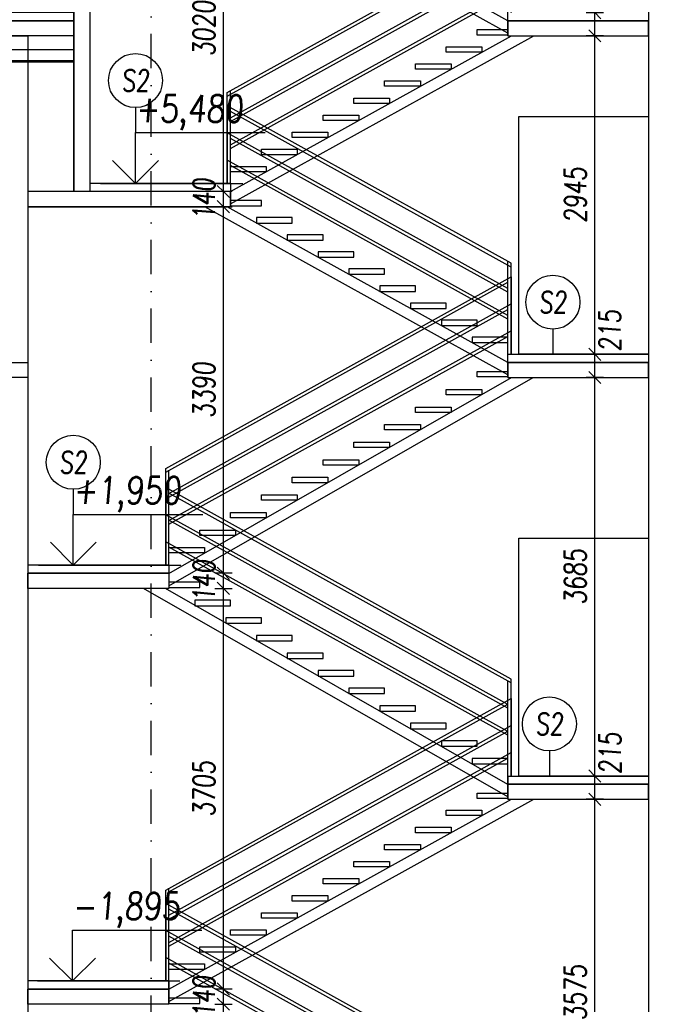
# Model space of a CAD drawing. Header units: millimetres. Extents: x -24606338 to 439687, y 151354 to 480404.
# Tile 55 of 93: x 361623 to 367538, y 185721 to 194826. Entities that reach past the tile are written whole.
import ezdxf
from ezdxf.enums import TextEntityAlignment as Align

# ---------------------------------------------------------------- set-up
doc = ezdxf.new("R2010")
doc.units = ezdxf.units.MM
doc.linetypes.add('ČERCHOVANÁ', pattern=[25.4, 12.7, -6.35, 0, -6.35])
for name, color, linetype in [('DVERE', 4, 'Continuous'), ('KOTY', 7, 'Continuous'), ('NOVÁ INTERIERY', 240, 'Continuous'), ('OSY', 7, 'Continuous'), ('TENKA', 4, 'Continuous'), ('TLUSTA', 2, 'Continuous'), ('ŽB', 3, 'Continuous')]:
    doc.layers.add(name, color=color, linetype=linetype)
doc.styles.add('CS-ROMANS', font='romans.shx', dxfattribs={"width": 0.75, "oblique": 5})
doc.styles.add('CS-ROMANS_100', font='romans.shx', dxfattribs={"width": 0.75, "oblique": 5, "height": 200})
doc.styles.add('ROMANS', font='romans.shx', dxfattribs={"width": 0.75, "oblique": 5, "height": 200})
doc.dimstyles.new('A_KÓTA_100', dxfattribs={"dimtxt": 200, "dimasz": 4, "dimexe": 100, "dimexo": 1500, "dimgap": 80, "dimtad": 1, "dimdec": 0, "dimdsep": 46, "dimtxsty": 'CS-ROMANS_100', "dimblk": 'KOT_CARA20', "dimcen": 90, "dimse1": 1, "dimse2": 1, "dimclrd": 256, "dimclre": 256, "dimclrt": 256, "dimadec": 0, "dimazin": 0, "dimtfac": 1, "dimtdec": 0, "dimtix": 1, "dimtmove": 2, "dimatfit": 3, "dimldrblk": 'OBLIQUE', "dimfxl": 1, "dimfxlon": 1, "dimtolj": 1, "dimarcsym": 0})

# ---------------------------------------------------------------- blocks, each defined once
blk = doc.blocks.new('VÝŠKOVÁ KÓTA 1')
at = {"ltscale": 0.25}
for p, q in [((0, 3.758), (9.586, 3.758)), ((0, 0), (0, 3.758)), ((0, 0), (-1.697, 1.697)), ((0, 0), (1.697, 1.697))]:
    blk.add_line(p, q, dxfattribs=at)
at = {"style": 'ROMANS', "oblique": 5, "width": 0.8}
blk.add_attdef('VÝŠKA', (0, 4.539), '', height=2, dxfattribs=at)
blk = doc.blocks.new('BUDOVA_A_schodiste_rez')
at = {"layer": 'TENKA', "color": 7}
for p, q in [((37.5, 2296.6), (37.5, 1580)), ((2662.5, 841.4), (37.5, 2296.6)), ((2662.5, 807.1), (67.5, 2245.7)), ((2632.5, 608), (37.5, 2046.6)), ((2632.5, 573.7), (67.5, 1995.7)), ((2632.5, 358), (37.5, 1796.6)), ((2632.5, 323.7), (67.5, 1745.7)), ((37.5, -738.6), (2662.5, 716.6)), ((37.5, -772.9), (2632.5, 665.7)), ((2662.5, 716.6), (2662.5, 0)), ((67.5, -972), (2662.5, 466.6)), ((67.5, -1006.3), (2632.5, 415.7)), ((67.5, -1222), (2662.5, 216.6)), ((67.5, -1256.3), (2632.5, 165.7))]:
    blk.add_line(p, q, dxfattribs=at)
for points in [[(67.5, 1580), (67.5, 2280)], [(2632.5, 0), (2632.5, 858)], [(2662.5, 0), (2662.5, 841.4)], [(2632.5, 0), (2632.5, 700)], [(67.5, -1580), (67.5, -722)], [(37.5, -1580), (37.5, -738.6)]]:
    blk.add_lwpolyline(points, dxfattribs=at)
at = {"layer": 'TENKA'}
for points in [[(352.5, 1422), (67.5, 1422), (67.5, 1372), (352.5, 1372)], [(637.5, 1264), (307.4, 1264), (307.4, 1214), (637.5, 1214)], [(922.5, 1106), (592.4, 1106), (592.4, 1056), (922.5, 1056)], [(1207.5, 948), (877.4, 948), (877.4, 898), (1207.5, 898)], [(1492.5, 790), (1162.4, 790), (1162.4, 740), (1492.5, 740)], [(1777.5, 632), (1447.4, 632), (1447.4, 582), (1777.5, 582)], [(2062.5, 474), (1732.4, 474), (1732.4, 424), (2062.5, 424)], [(2347.5, 316), (2017.4, 316), (2017.4, 266), (2347.5, 266)], [(2632.5, 158), (2302.4, 158), (2302.4, 108), (2632.5, 108)], [(2347.5, -158), (2632.5, -158), (2632.5, -208), (2347.5, -208)], [(2062.5, -316), (2392.6, -316), (2392.6, -366), (2062.5, -366)], [(1777.5, -474), (2107.6, -474), (2107.6, -524), (1777.5, -524)], [(1492.5, -632), (1822.6, -632), (1822.6, -682), (1492.5, -682)], [(1207.5, -790), (1537.6, -790), (1537.6, -840), (1207.5, -840)], [(922.5, -948), (1252.6, -948), (1252.6, -998), (922.5, -998)], [(637.5, -1106), (967.6, -1106), (967.6, -1156), (637.5, -1156)], [(352.5, -1264), (682.6, -1264), (682.6, -1314), (352.5, -1314)], [(67.5, -1422), (397.6, -1422), (397.6, -1472), (67.5, -1472)]]:
    blk.add_lwpolyline(points, close=True, dxfattribs=at)
for points in [[(2632.5, -189.3), (-171.2, 1365)], [(2632.5, -75), (35, 1365)], [(67.5, -1655), (2665, -215)], [(67.5, -1769.3), (2871.2, -215)]]:
    blk.add_lwpolyline(points, dxfattribs=at)
blk = doc.blocks.new('KOT_CARA20')
for p, q in [((0, 0), (-14.1, -14.1)), ((0, 20), (0, -20)), ((0, 0), (14.1, 14.1))]:
    blk.add_line(p, q)
blk = doc.blocks.new('*D2764')
at = {"layer": 'Defpoints', "color": 0, "transparency": 16777216}
for p in [(360813.2, 194892.2), (362123.2, 194892.2), (361548.2, 194677.2)]:
    blk.add_point(p, dxfattribs=at)
at = {"layer": 'KOTY', "lineweight": -2, "transparency": 16777216}
blk.add_line((360813.2, 194681.2), (360813.2, 194888.2), dxfattribs=at)
at = {"layer": 'KOTY', "lineweight": -2, "transparency": 16777216, "xscale": 4, "yscale": 4, "zscale": 4}
for p, rotation in [((360813.2, 194892.2), 90), ((360813.2, 194677.2), 270)]:
    blk.add_blockref('KOT_CARA20', p, dxfattribs=dict(at, rotation=rotation))
at = {"layer": 'KOTY', "transparency": 16777216, "insert": (360984.7, 195124.2), "char_height": 200, "attachment_point": 5, "rotation": 90, "style": 'CS-ROMANS_100'}
blk.add_mtext('\\A1;215', dxfattribs=at)
blk = doc.blocks.new('_OBLIQUE')
at = {"color": 0, "linetype": 'ByBlock', "ltscale": 15}
blk.add_line((-0.5, -0.5), (0.5, 0.5), dxfattribs=at)
blk = doc.blocks.new('*D2907')
at = {"layer": 'Defpoints', "color": 0, "transparency": 16777216}
for p in [(366942.4, 187617.2), (367438.2, 187617.2), (367438.2, 184042.2)]:
    blk.add_point(p, dxfattribs=at)
at = {"layer": 'KOTY', "lineweight": -2, "transparency": 16777216}
blk.add_line((366942.4, 184046.2), (366942.4, 187613.2), dxfattribs=at)
at = {"layer": 'KOTY', "lineweight": -2, "transparency": 16777216, "xscale": 4, "yscale": 4, "zscale": 4}
for p, rotation in [((366942.4, 187617.2), 90), ((366942.4, 184042.2), 270)]:
    blk.add_blockref('KOT_CARA20', p, dxfattribs=dict(at, rotation=rotation))
at = {"layer": 'KOTY', "transparency": 16777216, "insert": (366762.4, 185829.7), "char_height": 200, "attachment_point": 5, "rotation": 90, "style": 'CS-ROMANS_100'}
blk.add_mtext('\\A1;3575', dxfattribs=at)
blk = doc.blocks.new('*D2908')
at = {"layer": 'Defpoints', "color": 0, "transparency": 16777216}
for p in [(366942.4, 187832.2), (367438.2, 187832.2), (367438.2, 187617.2)]:
    blk.add_point(p, dxfattribs=at)
at = {"layer": 'KOTY', "lineweight": -2, "transparency": 16777216}
blk.add_line((366942.4, 187621.2), (366942.4, 187828.2), dxfattribs=at)
at = {"layer": 'KOTY', "lineweight": -2, "transparency": 16777216, "xscale": 4, "yscale": 4, "zscale": 4}
for p, rotation in [((366942.4, 187832.2), 90), ((366942.4, 187617.2), 270)]:
    blk.add_blockref('KOT_CARA20', p, dxfattribs=dict(at, rotation=rotation))
at = {"layer": 'KOTY', "transparency": 16777216, "insert": (367083.3, 188042.2), "char_height": 200, "attachment_point": 5, "rotation": 90, "style": 'CS-ROMANS_100'}
blk.add_mtext('\\A1;215', dxfattribs=at)
blk = doc.blocks.new('*D2909')
at = {"layer": 'Defpoints', "color": 0, "transparency": 16777216}
for p in [(366942.4, 191517.2), (367438.2, 191517.2), (367438.2, 187832.2)]:
    blk.add_point(p, dxfattribs=at)
at = {"layer": 'KOTY', "lineweight": -2, "transparency": 16777216}
blk.add_line((366942.4, 187836.2), (366942.4, 191513.2), dxfattribs=at)
at = {"layer": 'KOTY', "lineweight": -2, "transparency": 16777216, "xscale": 4, "yscale": 4, "zscale": 4}
for p, rotation in [((366942.4, 191517.2), 90), ((366942.4, 187832.2), 270)]:
    blk.add_blockref('KOT_CARA20', p, dxfattribs=dict(at, rotation=rotation))
at = {"layer": 'KOTY', "transparency": 16777216, "insert": (366762.4, 189674.7), "char_height": 200, "attachment_point": 5, "rotation": 90, "style": 'CS-ROMANS_100'}
blk.add_mtext('\\A1;3685', dxfattribs=at)
blk = doc.blocks.new('*D2910')
at = {"layer": 'Defpoints', "color": 0, "transparency": 16777216}
for p in [(366942.4, 191732.2), (367438.2, 191732.2), (367438.2, 191517.2)]:
    blk.add_point(p, dxfattribs=at)
at = {"layer": 'KOTY', "lineweight": -2, "transparency": 16777216}
blk.add_line((366942.4, 191521.2), (366942.4, 191728.2), dxfattribs=at)
at = {"layer": 'KOTY', "lineweight": -2, "transparency": 16777216, "xscale": 4, "yscale": 4, "zscale": 4}
for p, rotation in [((366942.4, 191732.2), 90), ((366942.4, 191517.2), 270)]:
    blk.add_blockref('KOT_CARA20', p, dxfattribs=dict(at, rotation=rotation))
at = {"layer": 'KOTY', "transparency": 16777216, "insert": (367080.6, 191950.7), "char_height": 200, "attachment_point": 5, "rotation": 90, "style": 'CS-ROMANS_100'}
blk.add_mtext('\\A1;215', dxfattribs=at)
blk = doc.blocks.new('*D2911')
at = {"layer": 'Defpoints', "color": 0, "transparency": 16777216}
for p in [(366942.4, 194677.2), (367438.2, 194677.2), (367438.2, 191732.2)]:
    blk.add_point(p, dxfattribs=at)
at = {"layer": 'KOTY', "lineweight": -2, "transparency": 16777216}
blk.add_line((366942.4, 191736.2), (366942.4, 194673.2), dxfattribs=at)
at = {"layer": 'KOTY', "lineweight": -2, "transparency": 16777216, "xscale": 4, "yscale": 4, "zscale": 4}
for p, rotation in [((366942.4, 194677.2), 90), ((366942.4, 191732.2), 270)]:
    blk.add_blockref('KOT_CARA20', p, dxfattribs=dict(at, rotation=rotation))
at = {"layer": 'KOTY', "transparency": 16777216, "insert": (366762.4, 193204.7), "char_height": 200, "attachment_point": 5, "rotation": 90, "style": 'CS-ROMANS_100'}
blk.add_mtext('\\A1;2945', dxfattribs=at)
blk = doc.blocks.new('*D2912')
at = {"layer": 'Defpoints', "color": 0, "transparency": 16777216}
for p in [(366942.4, 194892.2), (367438.2, 194892.2), (367438.2, 194677.2)]:
    blk.add_point(p, dxfattribs=at)
at = {"layer": 'KOTY', "lineweight": -2, "transparency": 16777216}
blk.add_line((366942.4, 194681.2), (366942.4, 194888.2), dxfattribs=at)
at = {"layer": 'KOTY', "lineweight": -2, "transparency": 16777216, "xscale": 4, "yscale": 4, "zscale": 4}
for p, rotation in [((366942.4, 194892.2), 90), ((366942.4, 194677.2), 270)]:
    blk.add_blockref('KOT_CARA20', p, dxfattribs=dict(at, rotation=rotation))
at = {"layer": 'KOTY', "transparency": 16777216, "insert": (367089.3, 195100.2), "char_height": 200, "attachment_point": 5, "rotation": 90, "style": 'CS-ROMANS_100'}
blk.add_mtext('\\A1;215', dxfattribs=at)
blk = doc.blocks.new('*D3390')
at = {"layer": 'Defpoints', "color": 0, "transparency": 16777216}
for p in [(362901.2, 185722.2), (363507.3, 185722.2), (363604.9, 182487.2)]:
    blk.add_point(p, dxfattribs=at)
at = {"layer": 'KOTY', "lineweight": -2, "transparency": 16777216}
blk.add_line((363507.3, 182491.2), (363507.3, 185718.2), dxfattribs=at)
at = {"layer": 'KOTY', "lineweight": -2, "transparency": 16777216, "xscale": 4, "yscale": 4, "zscale": 4}
for p, rotation in [((363507.3, 185722.2), 90), ((363507.3, 182487.2), 270)]:
    blk.add_blockref('KOT_CARA20', p, dxfattribs=dict(at, rotation=rotation))
at = {"layer": 'KOTY', "transparency": 16777216, "insert": (363327.3, 184104.7), "char_height": 200, "attachment_point": 5, "rotation": 90, "style": 'CS-ROMANS_100'}
blk.add_mtext('\\A1;3235', dxfattribs=at)
blk = doc.blocks.new('*D3391')
at = {"layer": 'Defpoints', "color": 0, "transparency": 16777216}
for p in [(362838.2, 185862.2), (363507.3, 185862.2), (362901.2, 185722.2)]:
    blk.add_point(p, dxfattribs=at)
at = {"layer": 'KOTY', "lineweight": -2, "transparency": 16777216}
for p, q in [((363507.3, 185866.2), (363507.3, 185870.2)), ((363507.3, 185722.2), (363507.3, 185862.2)), ((363507.3, 185718.2), (363507.3, 185714.2))]:
    blk.add_line(p, q, dxfattribs=at)
at = {"layer": 'KOTY', "lineweight": -2, "transparency": 16777216, "xscale": 4, "yscale": 4, "zscale": 4}
for p, rotation in [((363507.3, 185862.2), 270), ((363507.3, 185722.2), 90)]:
    blk.add_blockref('KOT_CARA20', p, dxfattribs=dict(at, rotation=rotation))
at = {"layer": 'KOTY', "transparency": 16777216, "insert": (363327.3, 185792.2), "char_height": 200, "attachment_point": 5, "rotation": 90, "style": 'CS-ROMANS_100'}
blk.add_mtext('\\A1;140', dxfattribs=at)
blk = doc.blocks.new('*D3392')
at = {"layer": 'Defpoints', "color": 0, "transparency": 16777216}
for p in [(362886.7, 189567.2), (363507.3, 189567.2), (362838.2, 185862.2)]:
    blk.add_point(p, dxfattribs=at)
at = {"layer": 'KOTY', "lineweight": -2, "transparency": 16777216}
blk.add_line((363507.3, 185866.2), (363507.3, 189563.2), dxfattribs=at)
at = {"layer": 'KOTY', "lineweight": -2, "transparency": 16777216, "xscale": 4, "yscale": 4, "zscale": 4}
for p, rotation in [((363507.3, 189567.2), 90), ((363507.3, 185862.2), 270)]:
    blk.add_blockref('KOT_CARA20', p, dxfattribs=dict(at, rotation=rotation))
at = {"layer": 'KOTY', "transparency": 16777216, "insert": (363327.3, 187714.7), "char_height": 200, "attachment_point": 5, "rotation": 90, "style": 'CS-ROMANS_100'}
blk.add_mtext('\\A1;3705', dxfattribs=at)
blk = doc.blocks.new('*D3393')
at = {"layer": 'Defpoints', "color": 0, "transparency": 16777216}
for p in [(362857.9, 189707.2), (363507.3, 189707.2), (362886.7, 189567.2)]:
    blk.add_point(p, dxfattribs=at)
at = {"layer": 'KOTY', "lineweight": -2, "transparency": 16777216}
for p, q in [((363507.3, 189711.2), (363507.3, 189715.2)), ((363507.3, 189567.2), (363507.3, 189707.2)), ((363507.3, 189563.2), (363507.3, 189559.2))]:
    blk.add_line(p, q, dxfattribs=at)
at = {"layer": 'KOTY', "lineweight": -2, "transparency": 16777216, "xscale": 4, "yscale": 4, "zscale": 4}
for p, rotation in [((363507.3, 189707.2), 270), ((363507.3, 189567.2), 90)]:
    blk.add_blockref('KOT_CARA20', p, dxfattribs=dict(at, rotation=rotation))
at = {"layer": 'KOTY', "transparency": 16777216, "insert": (363327.3, 189637.2), "char_height": 200, "attachment_point": 5, "rotation": 90, "style": 'CS-ROMANS_100'}
blk.add_mtext('\\A1;140', dxfattribs=at)
blk = doc.blocks.new('*D3394')
at = {"layer": 'Defpoints', "color": 0, "transparency": 16777216}
for p in [(363192.8, 193097.2), (363507.3, 193097.2), (362857.9, 189707.2)]:
    blk.add_point(p, dxfattribs=at)
at = {"layer": 'KOTY', "lineweight": -2, "transparency": 16777216}
blk.add_line((363507.3, 189711.2), (363507.3, 193093.2), dxfattribs=at)
at = {"layer": 'KOTY', "lineweight": -2, "transparency": 16777216, "xscale": 4, "yscale": 4, "zscale": 4}
for p, rotation in [((363507.3, 193097.2), 90), ((363507.3, 189707.2), 270)]:
    blk.add_blockref('KOT_CARA20', p, dxfattribs=dict(at, rotation=rotation))
at = {"layer": 'KOTY', "transparency": 16777216, "insert": (363327.3, 191402.2), "char_height": 200, "attachment_point": 5, "rotation": 90, "style": 'CS-ROMANS_100'}
blk.add_mtext('\\A1;3390', dxfattribs=at)
blk = doc.blocks.new('*D3395')
at = {"layer": 'Defpoints', "color": 0, "transparency": 16777216}
for p in [(363221.6, 193237.2), (363507.3, 193237.2), (363192.8, 193097.2)]:
    blk.add_point(p, dxfattribs=at)
at = {"layer": 'KOTY', "lineweight": -2, "transparency": 16777216}
for p, q in [((363507.3, 193241.2), (363507.3, 193245.2)), ((363507.3, 193097.2), (363507.3, 193237.2)), ((363507.3, 193093.2), (363507.3, 193089.2))]:
    blk.add_line(p, q, dxfattribs=at)
at = {"layer": 'KOTY', "lineweight": -2, "transparency": 16777216, "xscale": 4, "yscale": 4, "zscale": 4}
for p, rotation in [((363507.3, 193237.2), 270), ((363507.3, 193097.2), 90)]:
    blk.add_blockref('KOT_CARA20', p, dxfattribs=dict(at, rotation=rotation))
at = {"layer": 'KOTY', "transparency": 16777216, "insert": (363327.3, 193167.2), "char_height": 200, "attachment_point": 5, "rotation": 90, "style": 'CS-ROMANS_100'}
blk.add_mtext('\\A1;140', dxfattribs=at)
blk = doc.blocks.new('*D3396')
at = {"layer": 'Defpoints', "color": 0, "transparency": 16777216}
for p in [(363190.4, 196257.2), (363507.3, 196257.2), (363221.6, 193237.2)]:
    blk.add_point(p, dxfattribs=at)
at = {"layer": 'KOTY', "lineweight": -2, "transparency": 16777216}
blk.add_line((363507.3, 193241.2), (363507.3, 196253.2), dxfattribs=at)
at = {"layer": 'KOTY', "lineweight": -2, "transparency": 16777216, "xscale": 4, "yscale": 4, "zscale": 4}
for p, rotation in [((363507.3, 196257.2), 90), ((363507.3, 193237.2), 270)]:
    blk.add_blockref('KOT_CARA20', p, dxfattribs=dict(at, rotation=rotation))
at = {"layer": 'KOTY', "transparency": 16777216, "insert": (363327.3, 194747.2), "char_height": 200, "attachment_point": 5, "rotation": 90, "style": 'CS-ROMANS_100'}
blk.add_mtext('\\A1;3020', dxfattribs=at)

msp = doc.modelspace()

# ---------------------------------------------------------------- linework, layer by layer
at = {"layer": 'DVERE'}
for points in [[(366238.246, 193932.158), (367438.246, 193932.158), (367438.246, 191732.158), (366238.246, 191732.158)], [(366238.246, 190032.158), (367438.246, 190032.158), (367438.246, 187832.158), (366238.246, 187832.158)]]:
    msp.add_lwpolyline(points, close=True, dxfattribs=at)
at = {"layer": 'KOTY'}
for p, q in [((362694.218, 194013.885), (362694.218, 193781.925)), ((366553.922, 191964.118), (366553.922, 191732.158)), ((362118.77, 190483.885), (362118.77, 190251.925)), ((366522.028, 188064.118), (366522.028, 187832.158))]:
    msp.add_line(p, q, dxfattribs=at)
at = {"layer": 'KOTY', "linetype": 'ByBlock'}
for p, q in [((362371.244, 193312.158), (363688.339, 193312.158)), ((361795.796, 189782.158), (363112.891, 189782.158)), ((361787.763, 185937.158), (363104.857, 185937.158))]:
    msp.add_line(p, q, dxfattribs=at)
at = {"layer": 'KOTY', "ltscale": 20}
for centre in [(362694.218, 194263.885), (366553.922, 192214.118), (362118.77, 190733.885), (366522.028, 188314.118)]:
    msp.add_circle(centre, 250, dxfattribs=at)
at = {"layer": 'NOVÁ INTERIERY'}
msp.add_lwpolyline([(358038.246, 194817.158), (362123.246, 194817.158), (362123.246, 194892.158), (358038.246, 194892.158)], close=True, dxfattribs=at)
for points in [[(362123.246, 194547.158), (359713.246, 194547.158)], [(362123.246, 194447.158), (359713.246, 194447.158)], [(362123.246, 194432.158), (359713.246, 194432.158)]]:
    msp.add_lwpolyline(points, dxfattribs=at)
at = {"layer": 'OSY', "linetype": 'ČERCHOVANÁ', "ltscale": 25}
msp.add_lwpolyline([(362838.246, 174688.935), (362838.246, 251607.158)], dxfattribs=at)
at = {"layer": 'TENKA', "color": 7}
for p, q in [((363543.246, 194028.789), (363543.246, 193312.158)), ((366168.246, 192573.526), (363543.246, 194028.789)), ((366168.246, 192539.224), (363573.246, 193977.856)), ((366138.246, 192340.158), (363543.246, 193778.789)), ((366138.246, 192305.856), (363573.246, 193727.856)), ((366138.246, 192090.158), (363543.246, 193528.789)), ((366138.246, 192055.856), (363573.246, 193477.856)), ((362973.246, 190677.526), (366168.246, 192448.789)), ((362973.246, 190643.224), (366138.246, 192397.856)), ((366168.246, 192448.789), (366168.246, 191732.158)), ((363003.246, 190444.158), (366168.246, 192198.789)), ((363003.246, 190409.856), (366138.246, 192147.856)), ((363003.246, 190194.158), (366168.246, 191948.789)), ((363003.246, 190159.856), (366138.246, 191897.856)), ((366168.246, 188727.526), (362973.246, 190498.789)), ((366168.246, 188693.224), (363003.246, 190447.856)), ((366138.246, 188494.158), (362973.246, 190248.789)), ((366138.246, 188459.856), (363003.246, 190197.856)), ((366138.246, 188244.158), (362973.246, 189998.789)), ((366138.246, 188209.856), (363003.246, 189947.856)), ((362973.246, 186777.526), (366168.246, 188548.789)), ((363003.246, 186759.856), (366138.246, 188497.856)), ((366168.246, 188548.789), (366168.246, 187832.158)), ((363003.246, 186544.158), (366168.246, 188298.789)), ((363003.246, 186509.856), (366138.246, 188247.856)), ((363003.246, 186294.158), (366168.246, 188048.789)), ((363003.246, 186259.856), (366138.246, 187997.856)), ((362973.246, 186652.789), (362973.246, 185936.158)), ((362973.246, 186652.789), (362973.246, 185936.158)), ((366168.246, 184881.526), (362973.246, 186652.789)), ((366138.246, 184863.856), (363003.246, 186601.856)), ((366138.246, 184648.158), (362973.246, 186402.789)), ((366138.246, 184613.856), (363003.246, 186351.856)), ((366138.246, 184398.158), (362973.246, 186152.789)), ((366138.246, 184363.856), (363003.246, 186101.856))]:
    msp.add_line(p, q, dxfattribs=at)
at = {"layer": 'TENKA'}
msp.add_line((362973.246, 190498.789), (362973.246, 189782.158), dxfattribs=at)
for points in [[(362123.246, 194817.158), (351438.246, 194817.158)], [(366138.246, 194817.158), (367438.246, 194817.158)], [(363573.246, 193237.158), (362273.246, 193237.158)], [(366138.246, 191542.818), (363334.533, 193097.158)], [(366138.246, 191657.158), (363540.777, 193097.158)], [(366138.246, 191657.158), (367438.246, 191657.158)], [(363003.246, 189705.313), (366170.714, 191517.158)], [(363003.246, 189590.109), (366372.114, 191517.158)], [(363003.246, 189705.313), (366170.714, 191517.158)], [(363003.246, 189782.158), (363003.246, 190482.158)], [(363003.246, 189707.158), (361698.246, 189707.158)], [(366138.246, 187640.109), (362769.377, 189567.158)], [(366138.246, 187755.313), (362970.777, 189567.158)], [(366138.246, 187757.158), (367438.246, 187757.158)], [(363003.246, 185861.158), (366170.714, 187617.158)], [(363003.246, 185746.818), (366376.959, 187617.158)], [(363003.246, 185862.158), (361698.246, 185862.158)]]:
    msp.add_lwpolyline(points, dxfattribs=at)
at = {"layer": 'TENKA', "color": 7}
for points in [[(363573.246, 193312.158), (363573.246, 194012.158)], [(366138.246, 191732.158), (366138.246, 192590.158)], [(366168.246, 191732.158), (366168.246, 192573.526)], [(366138.246, 191732.158), (366138.246, 192432.158)], [(362973.246, 189782.158), (362973.246, 190677.526)], [(363003.246, 189782.158), (363003.246, 190659.856)], [(366138.246, 187832.158), (366138.246, 188709.856)], [(366168.246, 187832.158), (366168.246, 188727.526)], [(366138.246, 187832.158), (366138.246, 188532.158)], [(362973.246, 185936.158), (362973.246, 186777.526)], [(362973.246, 185936.158), (362973.246, 186777.526)], [(363003.246, 185936.158), (363003.246, 186794.158)], [(363003.246, 185936.158), (363003.246, 186794.158)], [(363003.246, 185936.158), (363003.246, 186636.158)], [(363003.246, 185936.158), (363003.246, 186636.158)]]:
    msp.add_lwpolyline(points, dxfattribs=at)
at = {"layer": 'TENKA'}
for points in [[(363858.246, 193154.158), (363573.246, 193154.158), (363573.246, 193104.158), (363858.246, 193104.158)], [(364143.246, 192996.158), (363813.151, 192996.158), (363813.151, 192946.158), (364143.246, 192946.158)], [(364428.246, 192838.158), (364098.151, 192838.158), (364098.151, 192788.158), (364428.246, 192788.158)], [(364713.246, 192680.158), (364383.151, 192680.158), (364383.151, 192630.158), (364713.246, 192630.158)], [(364998.246, 192522.158), (364668.151, 192522.158), (364668.151, 192472.158), (364998.246, 192472.158)], [(365283.246, 192364.158), (364953.151, 192364.158), (364953.151, 192314.158), (365283.246, 192314.158)], [(365568.246, 192206.158), (365238.151, 192206.158), (365238.151, 192156.158), (365568.246, 192156.158)], [(365853.246, 192048.158), (365523.151, 192048.158), (365523.151, 191998.158), (365853.246, 191998.158)], [(366138.246, 191890.158), (365808.151, 191890.158), (365808.151, 191840.158), (366138.246, 191840.158)], [(365853.246, 191574.158), (366138.246, 191574.158), (366138.246, 191524.158), (365853.246, 191524.158)], [(365568.246, 191407.158), (365898.341, 191407.158), (365898.341, 191357.158), (365568.246, 191357.158)], [(365283.246, 191244.658), (365613.341, 191244.658), (365613.341, 191194.658), (365283.246, 191194.658)], [(364998.246, 191082.158), (365328.341, 191082.158), (365328.341, 191032.158), (364998.246, 191032.158)], [(364713.246, 190919.658), (365043.341, 190919.658), (365043.341, 190869.658), (364713.246, 190869.658)], [(364428.246, 190757.158), (364758.341, 190757.158), (364758.341, 190707.158), (364428.246, 190707.158)], [(364143.246, 190594.658), (364473.341, 190594.658), (364473.341, 190544.658), (364143.246, 190544.658)], [(363858.246, 190432.158), (364188.341, 190432.158), (364188.341, 190382.158), (363858.246, 190382.158)], [(363573.246, 190269.658), (363903.341, 190269.658), (363903.341, 190219.658), (363573.246, 190219.658)], [(363288.246, 190107.158), (363618.341, 190107.158), (363618.341, 190057.158), (363288.246, 190057.158)], [(363003.246, 189944.658), (363333.341, 189944.658), (363333.341, 189894.658), (363003.246, 189894.658)], [(363288.246, 189624.158), (363003.246, 189624.158), (363003.246, 189574.158), (363288.246, 189574.158)], [(363573.246, 189457.158), (363243.151, 189457.158), (363243.151, 189407.158), (363573.246, 189407.158)], [(363858.246, 189294.658), (363528.151, 189294.658), (363528.151, 189244.658), (363858.246, 189244.658)], [(364143.246, 189132.158), (363813.151, 189132.158), (363813.151, 189082.158), (364143.246, 189082.158)], [(364428.246, 188969.658), (364098.151, 188969.658), (364098.151, 188919.658), (364428.246, 188919.658)], [(364713.246, 188807.158), (364383.151, 188807.158), (364383.151, 188757.158), (364713.246, 188757.158)], [(364998.246, 188644.658), (364668.151, 188644.658), (364668.151, 188594.658), (364998.246, 188594.658)], [(365283.246, 188482.158), (364953.151, 188482.158), (364953.151, 188432.158), (365283.246, 188432.158)], [(365568.246, 188319.658), (365238.151, 188319.658), (365238.151, 188269.658), (365568.246, 188269.658)], [(365853.246, 188157.158), (365523.151, 188157.158), (365523.151, 188107.158), (365853.246, 188107.158)], [(366138.246, 187994.658), (365808.151, 187994.658), (365808.151, 187944.658), (366138.246, 187944.658)], [(365853.246, 187674.158), (366138.246, 187674.158), (366138.246, 187624.158), (365853.246, 187624.158)], [(365568.246, 187516.158), (365898.341, 187516.158), (365898.341, 187466.158), (365568.246, 187466.158)], [(365283.246, 187358.158), (365613.341, 187358.158), (365613.341, 187308.158), (365283.246, 187308.158)], [(364998.246, 187200.158), (365328.341, 187200.158), (365328.341, 187150.158), (364998.246, 187150.158)], [(364713.246, 187042.158), (365043.341, 187042.158), (365043.341, 186992.158), (364713.246, 186992.158)], [(364428.246, 186884.158), (364758.341, 186884.158), (364758.341, 186834.158), (364428.246, 186834.158)], [(364143.246, 186726.158), (364473.341, 186726.158), (364473.341, 186676.158), (364143.246, 186676.158)], [(363858.246, 186568.158), (364188.341, 186568.158), (364188.341, 186518.158), (363858.246, 186518.158)], [(363573.246, 186410.158), (363903.341, 186410.158), (363903.341, 186360.158), (363573.246, 186360.158)], [(363288.246, 186252.158), (363618.341, 186252.158), (363618.341, 186202.158), (363288.246, 186202.158)], [(363003.246, 186094.158), (363333.341, 186094.158), (363333.341, 186044.158), (363003.246, 186044.158)], [(363288.246, 185778.158), (363003.246, 185778.158), (363003.246, 185728.158), (363288.246, 185728.158)]]:
    msp.add_lwpolyline(points, close=True, dxfattribs=at)
at = {"layer": 'TLUSTA'}
for points in [[(362123.246, 249627.158), (362123.246, 193237.158)], [(362273.246, 249627.158), (362273.246, 193237.158)], [(367438.246, 245237.158), (367438.246, 179302.158)], [(366138.246, 194677.158), (366138.246, 194892.158)], [(362123.246, 194677.158), (358238.246, 194677.158)], [(361698.246, 194677.158), (361698.246, 179402.158)], [(366138.246, 194677.158), (367438.246, 194677.158)], [(363573.246, 193312.158), (362273.246, 193312.158)], [(363573.246, 193312.158), (363573.246, 193097.158)], [(362123.246, 193237.158), (361698.246, 193237.158)], [(363573.246, 193097.158), (361698.246, 193097.158)], [(366138.246, 191732.158), (367438.246, 191732.158)], [(366138.246, 191517.158), (366138.246, 191732.158)], [(366138.246, 191517.158), (367438.246, 191517.158)], [(363003.246, 189782.158), (361698.246, 189782.158)], [(363003.246, 189782.158), (363003.246, 189567.158)], [(363003.246, 189567.158), (361698.246, 189567.158)], [(366138.246, 187832.158), (367438.246, 187832.158)], [(366138.246, 187617.158), (366138.246, 187832.158)], [(366138.246, 187832.158), (366138.246, 187617.158)], [(366138.246, 187832.158), (366138.246, 187617.158)], [(366138.246, 187617.158), (367438.246, 187617.158)], [(363003.246, 185937.158), (361698.246, 185937.158)], [(363003.246, 185721.158), (363003.246, 185936.158)], [(363003.246, 185721.158), (363003.246, 185936.158)], [(363003.246, 185936.158), (363003.246, 185721.158)], [(363003.246, 185936.158), (363003.246, 185722.158)], [(363003.246, 185722.158), (361698.246, 185722.158)]]:
    msp.add_lwpolyline(points, dxfattribs=at)
at = {"layer": 'ŽB'}
for points in [[(362123.246, 249627.158), (362273.246, 249627.158), (362273.246, 193237.158), (362123.246, 193237.158)], [(358238.246, 194817.158), (362123.246, 194817.158), (362123.246, 194677.158), (358238.246, 194677.158)], [(366138.246, 194677.158), (367438.246, 194677.158), (367438.246, 194817.158), (366138.246, 194817.158)], [(361548.246, 194677.158), (361698.246, 194677.158), (361698.246, 184762.158), (361548.246, 184762.158)], [(361698.246, 193097.158), (363573.246, 193097.158), (363573.246, 193237.158), (361698.246, 193237.158)], [(358238.246, 191657.158), (361698.246, 191657.158), (361698.246, 191517.158), (358238.246, 191517.158)], [(366138.246, 191517.158), (367438.246, 191517.158), (367438.246, 191657.158), (366138.246, 191657.158)], [(361698.246, 189707.158), (363003.246, 189707.158), (363003.246, 189567.158), (361698.246, 189567.158)], [(366138.246, 187617.158), (367438.246, 187617.158), (367438.246, 187757.158), (366138.246, 187757.158)], [(361698.246, 185862.158), (363003.246, 185862.158), (363003.246, 185722.158), (361698.246, 185722.158)]]:
    msp.add_lwpolyline(points, close=True, dxfattribs=at)
msp.add_lwpolyline([(367438.246, 245237.158), (367438.246, 179302.158), (367638.246, 179302.158), (367638.246, 245237.158)], dxfattribs=at)

# ---------------------------------------------------------------- block references
at = {"layer": 'KOTY', "xscale": 125, "yscale": 125, "zscale": 125}
for p, values in [((362694.218, 193312.158), {'VÝŠKA': '+5,480'}), ((362118.77, 189782.158), {'VÝŠKA': '+1,950'}), ((362110.737, 185937.158), {'VÝŠKA': '-1,895'})]:
    msp.add_blockref('VÝŠKOVÁ KÓTA 1', p, dxfattribs=at).add_auto_attribs(values)
at = {"layer": 'TENKA'}
msp.add_blockref('BUDOVA_A_schodiste_rez', (363505.746, 194892.158), dxfattribs=at)

# ---------------------------------------------------------------- texts
at = {"layer": 'KOTY', "ltscale": 20, "style": 'CS-ROMANS', "oblique": 5, "width": 0.75}
for p in [(362694.218, 194263.885), (366553.922, 192214.118), (362118.77, 190733.885), (366522.028, 188314.118)]:
    msp.add_text('S2', height=200, dxfattribs=at).set_placement(p, align=Align.MIDDLE)

# ---------------------------------------------------------------- dimensions: what is measured, and where the dimension line sits
at = {"layer": 'KOTY'}
for base, p1, p2, picture, middle in [((363507.293, 196257.158), (363221.57, 193237.158), (363190.433, 196257.158), '*D3396', (363327.293, 194747.158)), ((366942.424, 194677.158), (367438.246, 191732.158), (367438.246, 194677.158), '*D2911', (366762.424, 193204.658)), ((363507.293, 193237.158), (363192.775, 193097.158), (363221.57, 193237.158), '*D3395', (363327.293, 193167.158)), ((363507.293, 193097.158), (362857.943, 189707.158), (363192.775, 193097.158), '*D3394', (363327.293, 191402.158)), ((366942.424, 191517.158), (367438.246, 187832.158), (367438.246, 191517.158), '*D2909', (366762.424, 189674.658)), ((363507.293, 189707.158), (362886.742, 189567.158), (362857.943, 189707.158), '*D3393', (363327.293, 189637.158)), ((363507.293, 189567.158), (362838.246, 185862.158), (362886.742, 189567.158), '*D3392', (363327.293, 187714.658)), ((366942.424, 187617.158), (367438.246, 184042.158), (367438.246, 187617.158), '*D2907', (366762.424, 185829.658)), ((363507.293, 185862.158), (362901.172, 185722.158), (362838.246, 185862.158), '*D3391', (363327.293, 185792.158)), ((363507.293, 185722.158), (363604.887, 182487.158), (362901.172, 185722.158), '*D3390', (363327.293, 184104.658))]:
    dim = msp.add_linear_dim(base=base, p1=p1, p2=p2, angle=90, dimstyle='A_KÓTA_100', dxfattribs=at)
    dim.commit()
    dim.dimension.update_dxf_attribs({"geometry": picture, "text_midpoint": middle})
for base, p1, p2, picture, middle in [((360813.234, 194892.158), (361548.246, 194677.158), (362123.246, 194892.158), '*D2764', (360984.738, 195124.181)), ((366942.424, 194892.158), (367438.246, 194677.158), (367438.246, 194892.158), '*D2912', (367089.34, 195100.211)), ((366942.424, 191732.158), (367438.246, 191517.158), (367438.246, 191732.158), '*D2910', (367080.569, 191950.661)), ((366942.424, 187832.158), (367438.246, 187617.158), (367438.246, 187832.158), '*D2908', (367083.295, 188042.231))]:
    dim = msp.add_linear_dim(base=base, p1=p1, p2=p2, angle=90, dimstyle='A_KÓTA_100', dxfattribs=at)
    dim.commit()
    dim.dimension.update_dxf_attribs({"geometry": picture, "text_midpoint": middle, "dimtype": 160})

doc.saveas('drawing.dxf')
